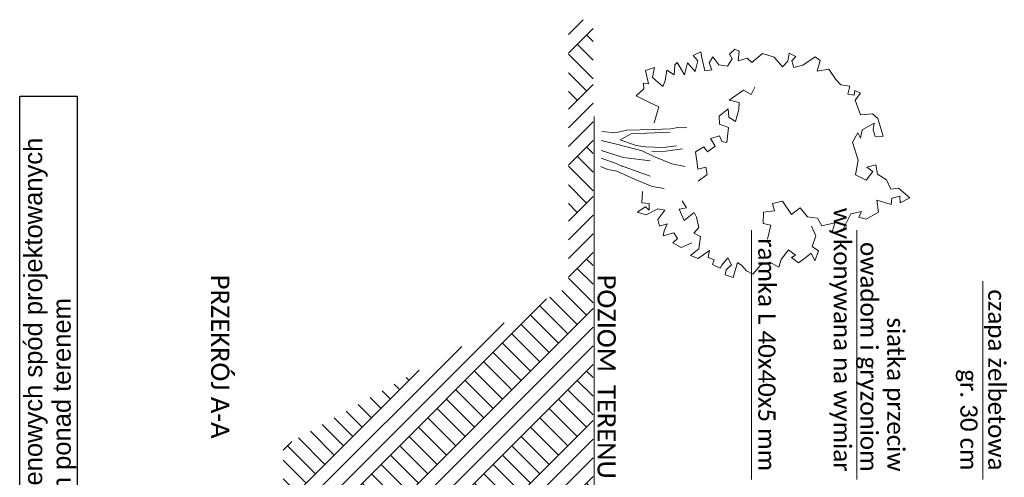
# Model space of a CAD drawing. Header units: centimetres. Extents: x 36226 to 898353716, y 11794 to 57421.
# Tile 4 of 14: x 36226 to 37195, y 56970 to 57421. Entities that reach past the tile are written whole.
import ezdxf

# ---------------------------------------------------------------- set-up
doc = ezdxf.new("R2010")
doc.units = ezdxf.units.CM
doc.header["$MEASUREMENT"] = 0
for name, color, linetype in [('320-Rynny', 7, 'Continuous'), ('810-PZT', 7, 'Continuous'), ('__PROJEKTOWANE', 7, 'Continuous'), ('MF_SCIANY_KONSTR', 7, 'Continuous')]:
    doc.layers.add(name, color=color, linetype=linetype)
doc.styles.add('GENERATED_STYLE_4', font='calibril.ttf')
doc.styles.add('GENERATED_STYLE_5', font='arial.ttf')

# ---------------------------------------------------------------- blocks, each defined once
blk = doc.blocks.new('Widok krzaków 1 12')
at = {"layer": '320-Rynny', "color": 254, "linetype": 'Continuous', "lineweight": 13, "true_color": 0xcccccc}
for p, q in [((31.2, 293.02), (40.73, 304.49)), ((40.73, 304.49), (45.77, 295.02)), ((32.36, 285.5), (31.2, 293.02)), ((45.77, 295.02), (39.27, 294.52)), ((39.27, 294.52), (41.31, 286.98)), ((17.95, 272.15), (23.29, 281.34)), ((23.29, 281.34), (32.36, 285.5)), ((41.31, 286.98), (47.62, 286.37)), ((47.62, 286.37), (43.62, 272.14)), ((-41.33, 266.02), (-36.89, 271.58)), ((-36.89, 271.58), (-19.76, 277.1)), ((-19.76, 277.1), (-19.14, 269.06)), ((8.68, 270.3), (17.95, 272.15)), ((43.62, 272.14), (55.26, 274.02)), ((55.26, 274.02), (62.54, 261.89)), ((-40.16, 254.22), (-41.33, 266.02)), ((-25.56, 267.07), (-32.12, 267.82)), ((-32.12, 267.82), (-25.32, 256.23)), ((-19.14, 269.06), (-25.56, 267.07)), ((11.24, 261.68), (8.68, 270.3)), ((15.36, 267.7), (11.24, 261.68)), ((23.92, 261.36), (15.36, 267.7)), ((62.54, 261.89), (60.61, 254.84)), ((-63.93, 248.35), (-61.4, 254.06)), ((-61.4, 254.06), (-54.45, 248.9)), ((-54.45, 248.9), (-40.16, 254.22)), ((-25.32, 256.23), (-17.28, 254.84)), ((-17.28, 254.84), (-22.35, 251.98)), ((-22.35, 251.98), (-13.17, 247)), ((-13.17, 247), (4.35, 252.99)), ((4.35, 252.99), (18.85, 250.57)), ((18.85, 250.57), (23.92, 261.36)), ((60.61, 254.84), (55.04, 257.32)), ((55.04, 257.32), (57.51, 246.81)), ((-69.21, 234.44), (-68.2, 243.17)), ((-68.2, 243.17), (-60.22, 241.54)), ((-59.49, 247.72), (-63.93, 248.35)), ((-60.22, 241.54), (-59.49, 247.72)), ((57.51, 246.81), (74.66, 238.7)), ((-74.3, 229.43), (-69.21, 234.44)), ((74.66, 238.7), (76.06, 228.88)), ((-84.44, 222.34), (-74.3, 229.43)), ((76.06, 228.88), (66.79, 231.35)), ((66.79, 231.35), (69.88, 218.37)), ((-96.35, 208.78), (-92.75, 213.75)), ((-92.75, 213.75), (-82.38, 211.01)), ((-82.38, 211.01), (-84.44, 222.34)), ((62.46, 214.04), (61.19, 204.11)), ((69.88, 218.37), (62.46, 214.04)), ((90.37, 209.5), (94.69, 215.83)), ((94.69, 215.83), (104.5, 212.19)), ((-88.04, 196.66), (-96.35, 208.78)), ((61.19, 204.11), (52.57, 196.74)), ((70.5, 208.48), (79.87, 212.67)), ((79.87, 212.67), (90.37, 209.5)), ((104.5, 212.19), (96.97, 208.7)), ((96.97, 208.7), (102.26, 202.21)), ((-85.5, 187.77), (-88.04, 196.66)), ((52.57, 196.74), (59.32, 188.32)), ((106.79, 196.45), (101.74, 189.25)), ((102.26, 202.21), (106.79, 196.45)), ((-99.5, 183.14), (-96.46, 189.53)), ((-96.46, 189.53), (-92.08, 185.61)), ((-92.08, 185.61), (-85.5, 187.77)), ((59.32, 188.32), (46.39, 179.43)), ((99.11, 193.28), (93.99, 186.23)), ((93.99, 186.23), (103.77, 179.21)), ((101.74, 189.25), (99.11, 193.28)), ((-91.46, 181.9), (-99.5, 183.14)), ((-95.17, 168.3), (-85.82, 176.67)), ((-85.82, 176.67), (-91.46, 181.9)), ((46.39, 179.43), (48.86, 169.54)), ((103.77, 179.21), (111.34, 177.16)), ((111.34, 177.16), (106.52, 168.22)), ((-98.51, 156.69), (-95.17, 168.3)), ((48.86, 169.54), (56.12, 171.76)), ((56.12, 171.76), (57.48, 160.75)), ((68.64, 160.66), (70.3, 168.5)), ((70.3, 168.5), (84.1, 165.21)), ((106.52, 168.22), (109.68, 159.13)), ((-89.61, 146.41), (-98.51, 156.69)), ((57.48, 160.75), (68.64, 160.66)), ((109.68, 159.13), (118.71, 151.61)), ((-93.64, 141.64), (-89.61, 146.41)), ((-65.35, 149.87), (-57.96, 146.48)), ((-57.96, 146.48), (-61.99, 138.97)), ((115.62, 145.43), (110.57, 140.59)), ((118.71, 151.61), (115.62, 145.43)), ((-90.85, 133.06), (-93.64, 141.64)), ((-61.99, 138.97), (-51.94, 124.81)), ((110.57, 140.59), (107.58, 136.46)), ((107.58, 136.46), (122.42, 132.45)), ((-102.31, 129.42), (-100.59, 133.72)), ((-97.24, 124.34), (-102.31, 129.42)), ((-100.59, 133.72), (-90.85, 133.06)), ((-92.8, 127.2), (-97.24, 124.34)), ((-85.48, 122.59), (-92.8, 127.2)), ((-51.94, 124.81), (-50.05, 134.92)), ((-50.05, 134.92), (-43, 134.74)), ((-43, 134.74), (-31.12, 131.52)), ((-31.12, 131.52), (-35.14, 124.88)), ((110.09, 130.31), (103.35, 126.58)), ((103.35, 126.58), (110.6, 121.05)), ((114.99, 125.17), (110.09, 130.31)), ((122.42, 132.45), (119.95, 124.41)), ((-86.58, 113.97), (-85.48, 122.59)), ((-35.14, 124.88), (-43.47, 124.11)), ((-43.47, 124.11), (-36.06, 115.46)), ((-28.07, 116.01), (-25.12, 124.81)), ((-25.12, 124.81), (-10.3, 123.4)), ((-11.26, 118.6), (-16.74, 116.25)), ((-16.74, 116.25), (-14.04, 107.35)), ((-10.3, 123.4), (-11.26, 118.6)), ((113.53, 119.41), (109.94, 111.84)), ((110.6, 121.05), (113.53, 119.41)), ((119.95, 124.41), (114.99, 125.17)), ((-94.38, 107.85), (-86.58, 113.97)), ((-88.36, 104.68), (-94.38, 107.85)), ((-81.68, 107.32), (-88.36, 104.68)), ((-80.34, 100.45), (-81.68, 107.32)), ((-36.06, 115.46), (-28.07, 116.01)), ((-14.04, 107.35), (-6.41, 112.11)), ((-6.41, 112.11), (-0.59, 104.63)), ((103.29, 107.31), (96.29, 108.58)), ((96.29, 108.58), (104.51, 97.44)), ((105.36, 113.45), (103.29, 107.31)), ((109.94, 111.84), (105.36, 113.45)), ((-98.88, 95.97), (-93.43, 97.06)), ((-93.43, 97.06), (-80.34, 100.45)), ((-0.59, 104.63), (-5.64, 100.83)), ((-5.64, 100.83), (-0.64, 92.68)), ((14.24, 103.39), (21.66, 104.63)), ((16.62, 95.41), (14.24, 103.39)), ((21.66, 104.63), (28.46, 95.97)), ((73.96, 97.44), (63.95, 95.08)), ((79.77, 92.88), (73.96, 97.44)), ((82.65, 99.45), (79.77, 92.88)), ((94.87, 97.99), (82.65, 99.45)), ((101.81, 89.84), (94.87, 97.99)), ((104.51, 97.44), (101.81, 89.84)), ((-95.17, 88.56), (-98.88, 95.97)), ((-90.2, 93.19), (-95.17, 88.56)), ((-79.72, 91.03), (-90.2, 93.19)), ((-88.04, 83.11), (-79.72, 91.03)), ((-0.64, 92.68), (10.88, 94.81)), ((10.88, 94.81), (16.62, 95.41)), ((63.95, 95.08), (59.23, 92.7)), ((59.23, 92.7), (67.41, 82.99)), ((89.04, 91.03), (93.99, 80.52)), ((-76.01, 80.52), (-88.04, 83.11)), ((-87.95, 73.14), (-76.01, 80.52)), ((-24.03, 74.93), (-24.06, 83.75)), ((-3.29, 80.09), (-0.41, 63.32)), ((11.82, 69.88), (14.24, 82.81)), ((54.85, 85.05), (48.09, 80.72)), ((56.28, 78.05), (54.85, 85.05)), ((67.41, 82.99), (56.28, 78.05)), ((93.99, 80.52), (89.66, 72.48)), ((-85.79, 70.69), (-87.95, 73.14)), ((-75.96, 70.21), (-85.79, 70.69)), ((-80.46, 63.06), (-75.96, 70.21)), ((-22.78, 68.06), (-24.03, 74.93)), ((-22.78, 68.06), (-21.8, 50.93)), ((-5.92, 74.04), (-4.04, 60.91)), ((5.05, 51.83), (11.82, 69.88)), ((85.33, 76.81), (79.77, 73.1)), ((79.77, 73.1), (82.88, 62.7)), ((89.66, 72.48), (85.33, 76.81)), ((-69.69, 61.72), (-80.46, 63.06)), ((-72.68, 49.24), (-64.04, 59.32)), ((-64.04, 59.32), (-69.69, 61.72)), ((-16.83, 29.21), (-19.31, 67.54)), ((-4.04, 60.91), (-4.4, 43.47)), ((-0.41, 63.32), (-0.11, 49.95)), ((34.35, 50.78), (36.26, 62.89)), ((57.51, 63.83), (56.28, 57.03)), ((66.79, 57.03), (57.51, 63.83)), ((73.52, 58.99), (66.79, 57.03)), ((77.76, 63.58), (71.01, 66.49)), ((71.01, 66.49), (73.52, 58.99)), ((82.88, 62.7), (77.76, 63.58)), ((-82.81, 50.85), (-72.68, 49.24)), ((-79.52, 42), (-82.81, 50.85)), ((-43.92, 55.98), (-48.55, 45.87)), ((-28.17, 51.53), (-43.92, 55.98)), ((-21.8, 50.93), (-20.32, 24.46)), ((-0.29, 40.25), (5.05, 51.83)), ((14.7, 20.3), (24.2, 48.69)), ((28.01, 34.13), (34.35, 50.78)), ((57.94, 48.55), (51.33, 48.37)), ((54.64, 44.7), (57.94, 48.55)), ((56.28, 57.03), (62.4, 45.65)), ((-66.66, 45.12), (-79.52, 42)), ((-67.21, 40.45), (-66.66, 45.12)), ((-61.45, 40.88), (-67.21, 40.45)), ((-54.37, 33.54), (-61.45, 40.88)), ((-48.55, 45.87), (-54.37, 33.54)), ((-5.96, 17.72), (-0.29, 40.25)), ((-4.4, 43.47), (-5.7, 34.44)), ((6.44, 21.97), (9.12, 48.34)), ((50.71, 40.96), (39.59, 41.57)), ((51.33, 48.37), (50.71, 40.96)), ((59.94, 36.58), (54.64, 44.7)), ((62.4, 45.65), (59.94, 36.58)), ((-16.83, 29.21), (-10.89, 18.51)), ((-10.89, 18.51), (-5.7, 34.44)), ((20.1, 15.96), (28.01, 34.13)), ((-20.32, 24.46), (-17.7, 13.94)), ((0, 0), (6.44, 21.97)), ((12.51, 15.12), (15.26, 21.38)), ((-17.7, 13.94), (-18.69, 0.16)), ((-9.69, -0.03), (-5.96, 17.72)), ((7.64, 0.23), (12.51, 15.12)), ((18.59, 6.83), (20.1, 15.96)), ((15.85, -0.36), (18.59, 6.83))]:
    blk.add_line(p, q, dxfattribs=at)

msp = doc.modelspace()

# ---------------------------------------------------------------- hatches: boundary and pattern name
at = {"layer": '810-PZT', "linetype": 'Continuous', "lineweight": 13}
h = msp.add_hatch(dxfattribs=at)
h.set_pattern_fill('Grunt_0002', style=0, pattern_type=2)
h.set_pattern_definition([(45, (4868174.165, 3898003.605), (-27.57716345, 27.57716345), []), (45, (4868164.97, 3898012.8), (-55.1543269, 55.1543269), []), (45, (4868155.78, 3898021.99), (-55.1543269, 55.1543269), []), (135, (4868146.588, 3898031.182), (9.192387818, 9.192387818), [38.99999857, -38.99999857])])
h.paths.add_polyline_path([(36485.49, 56949.14), (36526.06, 56949.14), (36526.06, 56931.21), (36790.33, 56931.86), (36790.33, 57420.67), (36766.07, 57420.67), (36766.07, 57157.74), (36485.49, 57000.62)])

# ---------------------------------------------------------------- linework, layer by layer
at = {"layer": '__PROJEKTOWANE', "color": 7, "linetype": 'Continuous', "lineweight": 13}
for p, q in [((36945.9, 57213.51), (36945.9, 56967.82)), ((37049.62, 57213.51), (37049.62, 56967.82)), ((37173.73, 57163.15), (37173.73, 56967.82))]:
    msp.add_line(p, q, dxfattribs=at)
at = {"layer": '__PROJEKTOWANE', "color": 230, "linetype": 'Continuous', "lineweight": 25, "flags": 128}
msp.add_lwpolyline([(36226.22, 56590.33), (36226.22, 57345.2), (36282.79, 57345.2), (36282.79, 56590.33)], close=True, dxfattribs=at)
at = {"layer": 'MF_SCIANY_KONSTR', "color": 7, "linetype": 'Continuous', "lineweight": 13}
msp.add_line((36791.14, 56931.86), (36791.14, 57325.36), dxfattribs=at)

# ---------------------------------------------------------------- block references
at = {"layer": '320-Rynny', "color": 254, "linetype": 'Continuous', "lineweight": 13, "true_color": 0xcccccc, "zscale": 100, "rotation": 268.8542371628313}
msp.add_blockref('Widok krzaków 1 12', (36798.14, 57291.91), dxfattribs=at)

# ---------------------------------------------------------------- texts
at = {"layer": '__PROJEKTOWANE', "color": 230, "linetype": 'Continuous', "lineweight": 25, "insert": (36230.34, 56590.33), "char_height": 18, "width": 754.876, "attachment_point": 1, "rotation": 90, "line_spacing_factor": 0.934447, "style": 'GENERATED_STYLE_5'}
msp.add_mtext('\\A1;{\\pql;\\fArial|b1|i0|c238|p38;\\L\\LUwaga\\fArial|b0|i0|c238|p38;\\l\\l: w przypadku wyrzutni terenowych spód projektowanych otworów na wysokości min. 90 cm ponad terenem}', dxfattribs=at)
at = {"layer": '__PROJEKTOWANE', "color": 7, "linetype": 'Continuous', "lineweight": 13, "char_height": 17, "attachment_point": 9, "rotation": 270, "style": 'GENERATED_STYLE_4'}
for s, insert, line_spacing_factor in [('\\A1;{\\pqr;\\fCalibri Light|b0|i0|c238|p34;siatka przeciw \\P\\pqr;\\fCalibri Light|b0|i0|c238|p34;owadom i gryzoniom\\P\\pqr;\\fCalibri Light|b0|i0|c238|p34;wykonywana na wymiar}', (37022.69, 56975.73), 0.926802), ('\\A1;{\\pqr;\\fCalibri Light|b0|i0|c238|p34;czapa żelbetowa \\P\\pqr;\\fCalibri Light|b0|i0|c238|p34;gr. 30 cm}', (37146.89, 56976.81), 0.967313)]:
    msp.add_mtext(s, dxfattribs=dict(at, insert=insert, line_spacing_factor=line_spacing_factor))
at = {"layer": '__PROJEKTOWANE', "color": 7, "linetype": 'Continuous', "lineweight": 13, "rotation": 270, "style": 'GENERATED_STYLE_4'}
for s, insert, char_height, attachment_point in [('\\A1;{\\pqr;\\fCalibri Light|b0|i0|c238|p34;ramka L 40x40x5 mm}', (36952.47, 56976.18), 17, 9), ('\\A1;{\\pql;\\fCalibri Light|b0|i0|c238|p34;PRZEKRÓJ A-A}', (36414.33, 57169.52), 18, 7), ('\\A1;{\\pql;\\fCalibri Light|b0|i0|c238|p34;POZIOM  TERENU}', (36794.39, 57169.53), 18, 7)]:
    msp.add_mtext(s, dxfattribs=dict(at, insert=insert, char_height=char_height, attachment_point=attachment_point))

doc.saveas('drawing.dxf')
